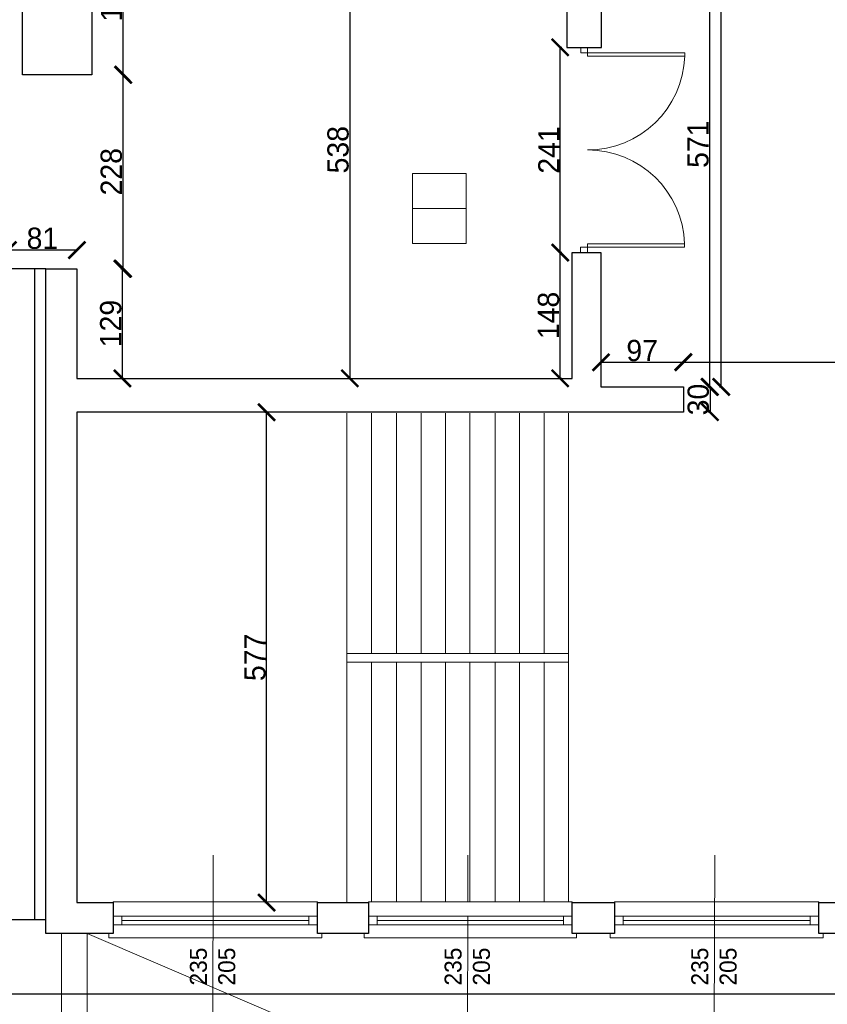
# Model space of a CAD drawing. Header units: centimetres. Extents: x -17621 to 77377, y -18613 to 66.
# Tile 50 of 173: x 9536 to 10487, y -17161 to -16002. Entities that reach past the tile are written whole.
import ezdxf

# ---------------------------------------------------------------- set-up
doc = ezdxf.new("R2010")
doc.units = ezdxf.units.CM
doc.layers.add('0-wymiarowanie rys.CAD', color=5, linetype='Continuous', lineweight=0, true_color=0x0000ff)
for name, color, linetype, lineweight in [('a_drzwi i okna', 2, 'Continuous', 0), ('a_inwentaryzacja', 141, 'Continuous', 0), ('a_wymiarowanie', 211, 'Continuous', 0), ('drzwi', 2, 'Continuous', 0), ('pomieszczenia', 191, 'Continuous', 5)]:
    doc.layers.add(name, color=color, linetype=linetype, lineweight=lineweight)
for name, color, linetype in [('PDF2_A250 SCHODY', 7, 'Continuous'), ('PDF2_A310 STOLARKA ZEWNĘTRZNA', 7, 'Continuous'), ('PDF2_WIDOKOWA', 7, 'Continuous')]:
    doc.layers.add(name, color=color, linetype=linetype)
doc.styles.add('PDF Century Gothic', font='GOTHIC.TTF')
doc.dimstyles.new('ISO-25', dxfattribs={"dimtxt": 25, "dimasz": 20, "dimexe": 0.6, "dimexo": 0.375, "dimtad": 1, "dimdec": 0, "dimtxsty": 'PDF Century Gothic', "dimblk": 'ARCHTICK', "dimcen": 2.5, "dimadec": 1, "dimazin": 0, "dimtfac": 1, "dimtdec": 0, "dimtmove": 0, "dimatfit": 3, "dimldrblk": 'ARCHTICK', "dimfxl": 2, "dimfxlon": 1, "dimarcsym": 0})

# ---------------------------------------------------------------- blocks, each defined once
blk = doc.blocks.new('_ArchTick')
at = {"color": 0, "linetype": 'ByBlock', "const_width": 0.15}
blk.add_lwpolyline([(-0.5, -0.5), (0.5, 0.5)], dxfattribs=at)
blk = doc.blocks.new('*D21')
at = {"layer": 'a_wymiarowanie', "color": 0, "lineweight": -2, "transparency": 16777216}
for p, q in [((10220.4, -16405.5), (10220.4, -16406.1)), ((10220.4, -16405.5), (10317.4, -16405.5)), ((10317.4, -16405.5), (10317.4, -16406.1))]:
    blk.add_line(p, q, dxfattribs=at)
at = {"layer": 'Defpoints', "color": 0, "transparency": 16777216}
for p in [(10220.4, -16405.2), (10317.4, -16405.2), (10317.4, -16405.5)]:
    blk.add_point(p, dxfattribs=at)
at = {"layer": 'a_wymiarowanie', "color": 0, "lineweight": -2, "transparency": 16777216, "xscale": 20, "yscale": 20, "zscale": 20, "rotation": 180}
blk.add_blockref('_ArchTick', (10220.4, -16405.5), dxfattribs=at)
at = {"layer": 'a_wymiarowanie', "color": 0, "lineweight": -2, "transparency": 16777216, "xscale": 20, "yscale": 20, "zscale": 20}
blk.add_blockref('_ArchTick', (10317.4, -16405.5), dxfattribs=at)
at = {"layer": 'a_wymiarowanie', "color": 0, "lineweight": 0, "transparency": 16777216, "insert": (10268.9, -16391.8), "char_height": 25, "attachment_point": 5, "style": 'PDF Century Gothic'}
blk.add_mtext('97', dxfattribs=at)
blk = doc.blocks.new('*D22')
at = {"layer": 'a_wymiarowanie', "color": 0, "lineweight": -2, "transparency": 16777216}
for p, q in [((10317.4, -16405.2), (10317.4, -16404.6)), ((10317.4, -16405.2), (10797.4, -16405.2)), ((10797.4, -16405.2), (10797.4, -16404.6))]:
    blk.add_line(p, q, dxfattribs=at)
at = {"layer": 'Defpoints', "color": 0, "transparency": 16777216}
for p in [(10317.4, -16405.2), (10797.4, -16405.2), (10797.4, -16405.2)]:
    blk.add_point(p, dxfattribs=at)
at = {"layer": 'a_wymiarowanie', "color": 0, "lineweight": -2, "transparency": 16777216, "xscale": 20, "yscale": 20, "zscale": 20, "rotation": 180}
blk.add_blockref('_ArchTick', (10317.4, -16405.2), dxfattribs=at)
at = {"layer": 'a_wymiarowanie', "color": 0, "lineweight": -2, "transparency": 16777216, "xscale": 20, "yscale": 20, "zscale": 20}
blk.add_blockref('_ArchTick', (10797.4, -16405.2), dxfattribs=at)
at = {"layer": 'a_wymiarowanie', "color": 0, "lineweight": 0, "transparency": 16777216, "insert": (10557.4, -16391.5), "char_height": 25, "attachment_point": 5, "style": 'PDF Century Gothic'}
blk.add_mtext('480', dxfattribs=at)
blk = doc.blocks.new('*D557')
at = {"layer": 'a_wymiarowanie', "color": 0, "lineweight": -2, "transparency": 16777216}
for p, q in [((9824.7, -16464.2), (9827.3, -16464.2)), ((9826.7, -17041), (9826.7, -16464.2)), ((9824.7, -17041), (9827.3, -17041))]:
    blk.add_line(p, q, dxfattribs=at)
at = {"layer": 'Defpoints', "color": 0, "transparency": 16777216}
for p in [(9603.4, -16464.2), (9826.7, -16464.2), (9603.4, -17041)]:
    blk.add_point(p, dxfattribs=at)
at = {"layer": 'a_wymiarowanie', "color": 0, "lineweight": -2, "transparency": 16777216, "xscale": 20, "yscale": 20, "zscale": 20}
for p, rotation in [((9826.7, -16464.2), 90), ((9826.7, -17041), 270)]:
    blk.add_blockref('_ArchTick', p, dxfattribs=dict(at, rotation=rotation))
at = {"layer": 'a_wymiarowanie', "color": 0, "lineweight": 0, "transparency": 16777216, "insert": (9813.2, -16752.6), "char_height": 25, "attachment_point": 5, "rotation": 90, "style": 'PDF Century Gothic'}
blk.add_mtext('577', dxfattribs=at)
blk = doc.blocks.new('*D559')
at = {"layer": 'a_wymiarowanie', "color": 0, "lineweight": -2, "transparency": 16777216}
for p, q in [((9922.8, -15886.3), (9925.4, -15886.3)), ((9924.8, -15886.3), (9924.8, -16424.4)), ((9922.8, -16424.4), (9925.4, -16424.4))]:
    blk.add_line(p, q, dxfattribs=at)
at = {"layer": 'Defpoints', "color": 0, "transparency": 16777216}
for p in [(9904.9, -15886.3), (9904.9, -16424.4), (9924.8, -16424.4)]:
    blk.add_point(p, dxfattribs=at)
at = {"layer": 'a_wymiarowanie', "color": 0, "lineweight": -2, "transparency": 16777216, "xscale": 20, "yscale": 20, "zscale": 20}
for p, rotation in [((9924.8, -15886.3), 90), ((9924.8, -16424.4), 270)]:
    blk.add_blockref('_ArchTick', p, dxfattribs=dict(at, rotation=rotation))
at = {"layer": 'a_wymiarowanie', "color": 0, "lineweight": 0, "transparency": 16777216, "insert": (9911, -16155.4), "char_height": 25, "attachment_point": 5, "rotation": 90, "style": 'PDF Century Gothic'}
blk.add_mtext('538', dxfattribs=at)
blk = doc.blocks.new('*D560')
at = {"layer": 'a_wymiarowanie', "color": 0, "lineweight": -2, "transparency": 16777216}
for p, q in [((9657.8, -16067.2), (9658.4, -16067.2)), ((9657.8, -16295.4), (9657.8, -16067.2)), ((9655.8, -16295.4), (9658.4, -16295.4))]:
    blk.add_line(p, q, dxfattribs=at)
at = {"layer": 'Defpoints', "color": 0, "transparency": 16777216}
for p in [(9657.8, -16067.2), (9657.8, -16067.2), (9603.4, -16295.4)]:
    blk.add_point(p, dxfattribs=at)
at = {"layer": 'a_wymiarowanie', "color": 0, "lineweight": -2, "transparency": 16777216, "xscale": 20, "yscale": 20, "zscale": 20}
for p, rotation in [((9657.8, -16067.2), 90), ((9657.8, -16295.4), 270)]:
    blk.add_blockref('_ArchTick', p, dxfattribs=dict(at, rotation=rotation))
at = {"layer": 'a_wymiarowanie', "color": 0, "lineweight": 0, "transparency": 16777216, "insert": (9644.1, -16181.3), "char_height": 25, "attachment_point": 5, "rotation": 90, "style": 'PDF Century Gothic'}
blk.add_mtext('228', dxfattribs=at)
blk = doc.blocks.new('*D149')
at = {"layer": 'a_wymiarowanie', "color": 0, "lineweight": -2, "transparency": 16777216}
for p, q in [((9655.1, -16295.4), (9657.7, -16295.4)), ((9657.1, -16424.4), (9657.1, -16295.4)), ((9655.1, -16424.4), (9657.7, -16424.4))]:
    blk.add_line(p, q, dxfattribs=at)
at = {"layer": 'Defpoints', "color": 0, "transparency": 16777216}
for p in [(9603.4, -16295.4), (9657.1, -16295.4), (9603.4, -16424.4)]:
    blk.add_point(p, dxfattribs=at)
at = {"layer": 'a_wymiarowanie', "color": 0, "lineweight": -2, "transparency": 16777216, "xscale": 20, "yscale": 20, "zscale": 20}
for p, rotation in [((9657.1, -16295.4), 90), ((9657.1, -16424.4), 270)]:
    blk.add_blockref('_ArchTick', p, dxfattribs=dict(at, rotation=rotation))
at = {"layer": 'a_wymiarowanie', "color": 0, "lineweight": 0, "transparency": 16777216, "insert": (9643.4, -16359.9), "char_height": 25, "attachment_point": 5, "rotation": 90, "style": 'PDF Century Gothic'}
blk.add_mtext('129', dxfattribs=at)
blk = doc.blocks.new('*D561')
at = {"layer": 'a_wymiarowanie', "color": 0, "lineweight": -2, "transparency": 16777216}
for p, q in [((10174.4, -16276.4), (10171.8, -16276.4)), ((10172.4, -16424.4), (10172.4, -16276.4)), ((10174.4, -16424.4), (10171.8, -16424.4))]:
    blk.add_line(p, q, dxfattribs=at)
at = {"layer": 'Defpoints', "color": 0, "transparency": 16777216}
for p in [(10172.4, -16276.4), (10186.5, -16276.4), (10186.5, -16424.4)]:
    blk.add_point(p, dxfattribs=at)
at = {"layer": 'a_wymiarowanie', "color": 0, "lineweight": -2, "transparency": 16777216, "xscale": 20, "yscale": 20, "zscale": 20}
for p, rotation in [((10172.4, -16276.4), 90), ((10172.4, -16424.4), 270)]:
    blk.add_blockref('_ArchTick', p, dxfattribs=dict(at, rotation=rotation))
at = {"layer": 'a_wymiarowanie', "color": 0, "lineweight": 0, "transparency": 16777216, "insert": (10158.7, -16350.4), "char_height": 25, "attachment_point": 5, "rotation": 90, "style": 'PDF Century Gothic'}
blk.add_mtext('148', dxfattribs=at)
blk = doc.blocks.new('*D150')
at = {"layer": 'a_wymiarowanie', "color": 0, "lineweight": -2, "transparency": 16777216}
for p, q in [((9656.1, -15886.3), (9658.7, -15886.3)), ((9658.1, -16067.2), (9658.1, -15886.3)), ((9658.1, -16067.2), (9658.7, -16067.2))]:
    blk.add_line(p, q, dxfattribs=at)
at = {"layer": 'Defpoints', "color": 0, "transparency": 16777216}
for p in [(9621.6, -15886.3), (9658.1, -15886.3), (9657.8, -16067.2)]:
    blk.add_point(p, dxfattribs=at)
at = {"layer": 'a_wymiarowanie', "color": 0, "lineweight": -2, "transparency": 16777216, "xscale": 20, "yscale": 20, "zscale": 20}
for p, rotation in [((9658.1, -15886.3), 90), ((9658.1, -16067.2), 270)]:
    blk.add_blockref('_ArchTick', p, dxfattribs=dict(at, rotation=rotation))
at = {"layer": 'a_wymiarowanie', "color": 0, "lineweight": 0, "transparency": 16777216, "insert": (9644.4, -15976.8), "char_height": 25, "attachment_point": 5, "rotation": 90, "style": 'PDF Century Gothic'}
blk.add_mtext('181', dxfattribs=at)
blk = doc.blocks.new('*D562')
at = {"layer": 'a_wymiarowanie', "color": 0, "lineweight": -2, "transparency": 16777216}
for p, q in [((10174.4, -16035), (10171.8, -16035)), ((10172.4, -16276.4), (10172.4, -16035)), ((10174.4, -16276.4), (10171.8, -16276.4))]:
    blk.add_line(p, q, dxfattribs=at)
at = {"layer": 'Defpoints', "color": 0, "transparency": 16777216}
for p in [(10172.4, -16035), (10180.3, -16035), (10186.5, -16276.4)]:
    blk.add_point(p, dxfattribs=at)
at = {"layer": 'a_wymiarowanie', "color": 0, "lineweight": -2, "transparency": 16777216, "xscale": 20, "yscale": 20, "zscale": 20}
for p, rotation in [((10172.4, -16035), 90), ((10172.4, -16276.4), 270)]:
    blk.add_blockref('_ArchTick', p, dxfattribs=dict(at, rotation=rotation))
at = {"layer": 'a_wymiarowanie', "color": 0, "lineweight": 0, "transparency": 16777216, "insert": (10159, -16155.7), "char_height": 25, "attachment_point": 5, "rotation": 90, "style": 'PDF Century Gothic'}
blk.add_mtext('241', dxfattribs=at)
blk = doc.blocks.new('*D151')
at = {"layer": 'a_wymiarowanie', "color": 0, "lineweight": -2, "transparency": 16777216}
for p, q in [((9522.4, -16273.5), (9522.4, -16272.9)), ((9603.4, -16273.5), (9522.4, -16273.5)), ((9603.4, -16273.5), (9603.4, -16272.9))]:
    blk.add_line(p, q, dxfattribs=at)
at = {"layer": 'Defpoints', "color": 0, "transparency": 16777216}
for p in [(9522.4, -16273.5), (9522.4, -16273.5), (9603.4, -16273.5)]:
    blk.add_point(p, dxfattribs=at)
at = {"layer": 'a_wymiarowanie', "color": 0, "lineweight": -2, "transparency": 16777216, "xscale": 20, "yscale": 20, "zscale": 20, "rotation": 180}
blk.add_blockref('_ArchTick', (9522.4, -16273.5), dxfattribs=at)
at = {"layer": 'a_wymiarowanie', "color": 0, "lineweight": -2, "transparency": 16777216, "xscale": 20, "yscale": 20, "zscale": 20}
blk.add_blockref('_ArchTick', (9603.4, -16273.5), dxfattribs=at)
at = {"layer": 'a_wymiarowanie', "color": 0, "lineweight": 0, "transparency": 16777216, "insert": (9562.9, -16259.7), "char_height": 25, "attachment_point": 5, "style": 'PDF Century Gothic'}
blk.add_mtext('81', dxfattribs=at)
blk = doc.blocks.new('*D532')
at = {"layer": 'a_wymiarowanie', "color": 0, "linetype": 'Continuous', "lineweight": -2, "transparency": 16777216}
for p, q in [((10346.8, -16434.4), (10349.4, -16434.4)), ((10348.8, -16434.4), (10348.8, -16464.2)), ((10346.8, -16464.2), (10349.4, -16464.2))]:
    blk.add_line(p, q, dxfattribs=at)
at = {"layer": 'Defpoints', "color": 0, "linetype": 'Continuous', "transparency": 16777216}
for p in [(10317.4, -16434.4), (10317.4, -16464.2), (10348.8, -16464.2)]:
    blk.add_point(p, dxfattribs=at)
at = {"layer": 'a_wymiarowanie', "color": 0, "linetype": 'Continuous', "lineweight": -2, "transparency": 16777216, "xscale": 20, "yscale": 20, "zscale": 20}
for p, rotation in [((10348.8, -16434.4), 90), ((10348.8, -16464.2), 270)]:
    blk.add_blockref('_ArchTick', p, dxfattribs=dict(at, rotation=rotation))
at = {"layer": 'a_wymiarowanie', "color": 0, "linetype": 'Continuous', "lineweight": 0, "transparency": 16777216, "insert": (10335, -16449.3), "char_height": 25, "attachment_point": 5, "rotation": 90, "style": 'PDF Century Gothic'}
blk.add_mtext('30', dxfattribs=at)
blk = doc.blocks.new('*D533')
at = {"layer": 'a_wymiarowanie', "color": 0, "linetype": 'Continuous', "lineweight": -2, "transparency": 16777216}
for p, q in [((10346.1, -15863.3), (10348.7, -15863.3)), ((10348.1, -15863.3), (10348.1, -16434.4)), ((10346.1, -16434.4), (10348.7, -16434.4))]:
    blk.add_line(p, q, dxfattribs=at)
at = {"layer": 'Defpoints', "color": 0, "linetype": 'Continuous', "transparency": 16777216}
for p in [(10282.1, -15863.3), (10282.1, -16434.4), (10348.1, -16434.4)]:
    blk.add_point(p, dxfattribs=at)
at = {"layer": 'a_wymiarowanie', "color": 0, "linetype": 'Continuous', "lineweight": -2, "transparency": 16777216, "xscale": 20, "yscale": 20, "zscale": 20}
for p, rotation in [((10348.1, -15863.3), 90), ((10348.1, -16434.4), 270)]:
    blk.add_blockref('_ArchTick', p, dxfattribs=dict(at, rotation=rotation))
at = {"layer": 'a_wymiarowanie', "color": 0, "linetype": 'Continuous', "lineweight": 0, "transparency": 16777216, "insert": (10334.7, -16148.9), "char_height": 25, "attachment_point": 5, "rotation": 90, "style": 'PDF Century Gothic'}
blk.add_mtext('571', dxfattribs=at)
blk = doc.blocks.new('*D883')
at = {"layer": 'a_wymiarowanie', "color": 0, "linetype": 'Continuous', "lineweight": -2, "transparency": 16777216}
for p, q in [((10360, -13642.1), (10362.6, -13642.1)), ((10362, -16434.4), (10362, -13642.1)), ((10360, -16434.4), (10362.6, -16434.4))]:
    blk.add_line(p, q, dxfattribs=at)
at = {"layer": 'Defpoints', "color": 0, "linetype": 'Continuous', "transparency": 16777216}
for p in [(10221.1, -13642.1), (10362, -13642.1), (10220.4, -16434.4)]:
    blk.add_point(p, dxfattribs=at)
at = {"layer": 'a_wymiarowanie', "color": 0, "linetype": 'Continuous', "lineweight": -2, "transparency": 16777216, "xscale": 20, "yscale": 20, "zscale": 20}
for p, rotation in [((10362, -13642.1), 90), ((10362, -16434.4), 270)]:
    blk.add_blockref('_ArchTick', p, dxfattribs=dict(at, rotation=rotation))
at = {"layer": 'a_wymiarowanie', "color": 0, "linetype": 'Continuous', "lineweight": 0, "transparency": 16777216, "insert": (10348.2, -15038.3), "char_height": 25, "attachment_point": 5, "rotation": 90, "style": 'PDF Century Gothic'}
blk.add_mtext('2971', dxfattribs=at)
blk = doc.blocks.new('*D1053')
at = {"layer": '0-wymiarowanie rys.CAD', "color": 0, "linetype": 'Continuous', "lineweight": -2, "transparency": 16777216}
for p, q in [((6824.3, -17146.4), (6824.3, -17149)), ((6824.3, -17148.4), (15683.7, -17148.4)), ((15683.7, -17146.4), (15683.7, -17149))]:
    blk.add_line(p, q, dxfattribs=at)
at = {"layer": 'Defpoints', "color": 0, "linetype": 'Continuous', "transparency": 16777216}
for p in [(6824.3, -17061.3), (15683.7, -17061.3), (15683.7, -17148.4)]:
    blk.add_point(p, dxfattribs=at)
at = {"layer": '0-wymiarowanie rys.CAD', "color": 0, "linetype": 'Continuous', "lineweight": -2, "transparency": 16777216, "xscale": 20, "yscale": 20, "zscale": 20, "rotation": 180}
blk.add_blockref('_ArchTick', (6824.3, -17148.4), dxfattribs=at)
at = {"layer": '0-wymiarowanie rys.CAD', "color": 0, "linetype": 'Continuous', "lineweight": -2, "transparency": 16777216, "xscale": 20, "yscale": 20, "zscale": 20}
blk.add_blockref('_ArchTick', (15683.7, -17148.4), dxfattribs=at)
at = {"layer": '0-wymiarowanie rys.CAD', "color": 0, "linetype": 'Continuous', "transparency": 16777216, "insert": (11254, -17134.6), "char_height": 25, "attachment_point": 5, "style": 'PDF Century Gothic'}
blk.add_mtext('8859', dxfattribs=at)

msp = doc.modelspace()

# ---------------------------------------------------------------- linework, layer by layer
at = {"layer": 'a_drzwi i okna'}
for p, q in [((9764.1, -16985.3), (9763.6, -17195.4)), ((10063.8, -16985.3), (10063.7, -17040.2)), ((10354.3, -16985.3), (10353.7, -17195.4)), ((10063.7, -17057.1), (10063.3, -17195.4))]:
    msp.add_line(p, q, dxfattribs=at)
at = {"layer": 'a_inwentaryzacja', "lineweight": 25}
for p, q in [((9553.5, -16295.4), (9553.5, -17061.3)), ((9567, -17077.4), (9567, -16295.4)), ((9567, -16295.4), (9603.4, -16295.4)), ((9603.4, -16295.4), (9603.4, -16424.4)), ((9603.4, -16295.4), (9603.4, -16363)), ((9603.4, -16424.4), (10186.5, -16424.4)), ((10317.4, -16464.2), (9603.4, -16464.2)), ((9603.4, -16464.2), (9603.4, -17041)), ((9603.4, -17041), (9646.2, -17041)), ((9646.2, -17041), (9646.2, -17077.4)), ((9567, -17061.3), (9512.9, -17061.3)), ((9646.2, -17077.4), (9567, -17077.4))]:
    msp.add_line(p, q, dxfattribs=at)
for points in [[(10180.3, -16035), (10221.1, -16035), (10221.1, -15863.3), (10180.4, -15863.3)], [(9539.5, -15905.6), (9621.2, -15905.6), (9621.2, -16067.2), (9539.5, -16067.2)], [(9946.8, -17077.4), (9886.7, -17077.4), (9886.7, -17041), (9946.8, -17041)], [(10186.4, -17077.4), (10186.4, -17041), (10236.3, -17041), (10236.3, -17077.4)], [(10476.8, -17077.4), (10476.8, -17041), (10536.9, -17041), (10536.9, -17077.4)]]:
    msp.add_lwpolyline(points, close=True, dxfattribs=at)
for points in [[(10186.5, -16424.4), (10186.5, -16276.4), (10220.4, -16276.4), (10220.4, -16434.4), (10317.4, -16434.4), (10317.4, -16464.2)], [(9567, -16295.4), (9521.7, -16295.4), (9521.7, -16469.4), (9512.9, -16469.4)]]:
    msp.add_lwpolyline(points, dxfattribs=at)
at = {"layer": 'drzwi'}
for points in [[(10204.7, -16041.4), (10204.7, -16035), (10196.7, -16035), (10196.7, -16041.4), (10204.7, -16041.4), (10204.7, -16045.2), (10319, -16045.4), (10319.1, -16041.6), (10204.7, -16041.4)], [(10204.5, -16270.1), (10204.5, -16276.5), (10196.4, -16276.5), (10196.4, -16270.1), (10204.5, -16270.1), (10204.5, -16266.3), (10318.8, -16266.3), (10318.8, -16270.1), (10204.5, -16270.1)]]:
    msp.add_lwpolyline(points, dxfattribs=at)
for centre, start, end in [((10204.9, -16041.5), 269.7824, 358.0517), ((10204.7, -16269.9), 1.8363, 90.1055)]:
    msp.add_arc(centre, 114.2, start, end, dxfattribs=at)
at = {"layer": 'PDF2_A250 SCHODY', "lineweight": 5}
for points in [[(9921.4, -17041), (9921.4, -16465.3)], [(9950.2, -16748.1), (9950.2, -16465.3)], [(9979.8, -16748.1), (9979.8, -16465.3)], [(10008.6, -16748.1), (10008.6, -16465.3)], [(10037.4, -16748.1), (10037.4, -16465.3)], [(10066.1, -16748.1), (10066.1, -16465.3)], [(10095.8, -16748.1), (10095.8, -16465.3)], [(10124.6, -16748.1), (10124.6, -16465.3)], [(10153.4, -16748.1), (10153.4, -16465.3)], [(10182.1, -17040.2), (10182.1, -16465.3)], [(9950.2, -17040.2), (9950.2, -16758.2)], [(9979.8, -17040.2), (9979.8, -16758.2)], [(10008.6, -17040.2), (10008.6, -16758.2)], [(10037.4, -17040.2), (10037.4, -16758.2)], [(10066.1, -17040.2), (10066.1, -16758.2)], [(10095.8, -17040.2), (10095.8, -16758.2)], [(10124.6, -17040.2), (10124.6, -16758.2)], [(10153.4, -17040.2), (10153.4, -16758.2)]]:
    msp.add_lwpolyline(points, dxfattribs=at)
msp.add_lwpolyline([(10182.1, -16758.2), (9921.4, -16758.2), (9921.4, -16748.1), (10182.1, -16748.1)], close=True, dxfattribs=at)
at = {"layer": 'PDF2_A310 STOLARKA ZEWNĘTRZNA', "lineweight": 5}
for points in [[(9646.2, -17040.2), (9646.2, -17077.4), (9641.1, -17077.4), (9641.1, -17082.5), (9886.7, -17082.5), (9891.7, -17082.5), (9891.7, -17077.4), (9886.7, -17077.4), (9886.7, -17040.2)], [(9946.8, -17040.2), (9946.8, -17077.4), (9941.7, -17077.4), (9941.7, -17082.5), (10186.4, -17082.5), (10191.5, -17082.5), (10191.5, -17077.4), (10186.4, -17077.4), (10186.4, -17040.2)], [(10236.3, -17040.2), (10236.3, -17077.4), (10231.2, -17077.4), (10231.2, -17082.5), (10476.8, -17082.5), (10481.9, -17082.5), (10481.9, -17077.4), (10476.8, -17077.4), (10476.8, -17040.2)], [(9646.2, -17057.1), (9656.4, -17057.1), (9876.5, -17057.1), (9886.7, -17057.1), (9886.7, -17067.3), (9876.5, -17067.3), (9656.4, -17067.3), (9646.2, -17067.3)], [(9946.8, -17057.1), (9956.9, -17057.1), (10176.2, -17057.1), (10186.4, -17057.1), (10186.4, -17067.3), (10176.2, -17067.3), (9956.9, -17067.3), (9946.8, -17067.3)], [(10236.3, -17057.1), (10246.5, -17057.1), (10466.6, -17057.1), (10476.8, -17057.1), (10476.8, -17067.3), (10466.6, -17067.3), (10246.5, -17067.3), (10236.3, -17067.3)]]:
    msp.add_lwpolyline(points, close=True, dxfattribs=at)
for points in [[(9656.4, -17067.3), (9656.4, -17057.1)], [(9656.4, -17062.2), (9876.5, -17062.2)], [(9876.5, -17067.3), (9876.5, -17057.1)], [(9956.9, -17067.3), (9956.9, -17057.1)], [(9956.9, -17062.2), (10176.2, -17062.2)], [(10176.2, -17067.3), (10176.2, -17057.1)], [(10246.5, -17067.3), (10246.5, -17057.1)], [(10246.5, -17062.2), (10466.6, -17062.2)], [(10466.6, -17067.3), (10466.6, -17057.1)]]:
    msp.add_lwpolyline(points, dxfattribs=at)
at = {"layer": 'PDF2_WIDOKOWA', "lineweight": 5}
msp.add_lwpolyline([(9585.2, -17077.4), (9585.2, -17359.4), (10837.5, -17359.4), (10837.5, -17077.4)], dxfattribs=at)
msp.add_lwpolyline([(10807.8, -17077.4), (10203.3, -17329.7), (9615.7, -17077.4), (9615.7, -17329.7), (10807.8, -17329.7)], close=True, dxfattribs=at)
at = {"layer": 'pomieszczenia'}
msp.add_line((9998.6, -16224.4), (10061.7, -16224.4), dxfattribs=at)
msp.add_lwpolyline([(9998.6, -16183.2), (10061.7, -16183.2), (10061.7, -16265.6), (9998.6, -16265.6)], close=True, dxfattribs=at)

# ---------------------------------------------------------------- texts
at = {"layer": 'a_drzwi i okna', "char_height": 20, "attachment_point": 1, "rotation": 90, "style": 'PDF Century Gothic'}
for insert in [(9736.5, -17138.7), (10036.3, -17138.7), (10326.7, -17138.7)]:
    msp.add_mtext_dynamic_manual_height_columns('235\\P205', width=179.816, gutter_width=12.5, heights=[162.8], dxfattribs=dict(at, insert=insert))

# ---------------------------------------------------------------- dimensions: what is measured, and where the dimension line sits
at = {"layer": '0-wymiarowanie rys.CAD', "linetype": 'Continuous'}
dim = msp.add_linear_dim(base=(15683.7, -17148.4), p1=(6824.3, -17061.3), p2=(15683.7, -17061.3), dimstyle='ISO-25', dxfattribs=at)
dim.commit()
dim.dimension.update_dxf_attribs({"geometry": '*D1053', "text_midpoint": (11254, -17134.6)})
at = {"layer": 'a_wymiarowanie', "linetype": 'Continuous', "lineweight": 0}
dim = msp.add_linear_dim(base=(10362, -13642.1), p1=(10220.4, -16434.4), p2=(10221.1, -13642.1), angle=90, text='2971', dimstyle='ISO-25', dxfattribs=at)
dim.commit()
dim.dimension.update_dxf_attribs({"geometry": '*D883', "text_midpoint": (10348.2, -15038.3)})
dim = msp.add_linear_dim(base=(10348.1, -16434.4), p1=(10282.1, -15863.3), p2=(10282.1, -16434.4), angle=90, dimstyle='ISO-25', dxfattribs=at)
dim.commit()
dim.dimension.update_dxf_attribs({"geometry": '*D533', "text_midpoint": (10334.7, -16148.9)})
at = {"layer": 'a_wymiarowanie', "lineweight": 0}
for base, p1, p2, picture, middle in [((9658.1, -15886.3), (9657.8, -16067.2), (9621.6, -15886.3), '*D150', (9644.4, -15976.8)), ((10172.4, -16276.4), (10186.5, -16424.4), (10186.5, -16276.4), '*D561', (10158.7, -16350.4)), ((9657.1, -16295.4), (9603.4, -16424.4), (9603.4, -16295.4), '*D149', (9643.4, -16359.9)), ((9826.7, -16464.2), (9603.4, -17041), (9603.4, -16464.2), '*D557', (9813.2, -16752.6))]:
    dim = msp.add_linear_dim(base=base, p1=p1, p2=p2, angle=90, dimstyle='ISO-25', dxfattribs=at)
    dim.commit()
    dim.dimension.update_dxf_attribs({"geometry": picture, "text_midpoint": middle})
dim = msp.add_linear_dim(base=(9924.8, -16424.4), p1=(9904.9, -15886.3), p2=(9904.9, -16424.4), angle=90, text='538', dimstyle='ISO-25', dxfattribs=at)
dim.commit()
dim.dimension.update_dxf_attribs({"geometry": '*D559', "text_midpoint": (9911, -16155.4)})
for base, p1, p2, picture, middle in [((10172.4, -16035), (10186.5, -16276.4), (10180.3, -16035), '*D562', (10159, -16155.7)), ((9657.8, -16067.2), (9603.4, -16295.4), (9657.8, -16067.2), '*D560', (9644.1, -16181.3))]:
    dim = msp.add_linear_dim(base=base, p1=p1, p2=p2, angle=90, dimstyle='ISO-25', override={"dimtmove": 1}, dxfattribs=at)
    dim.commit()
    dim.dimension.update_dxf_attribs({"geometry": picture, "text_midpoint": middle})
for base, p1, p2, picture, middle in [((9522.4, -16273.5), (9603.4, -16273.5), (9522.4, -16273.5), '*D151', (9562.9, -16259.7)), ((10317.4, -16405.5), (10220.4, -16405.2), (10317.4, -16405.2), '*D21', (10268.9, -16391.8)), ((10797.4, -16405.2), (10317.4, -16405.2), (10797.4, -16405.2), '*D22', (10557.4, -16391.5))]:
    dim = msp.add_linear_dim(base=base, p1=p1, p2=p2, dimstyle='ISO-25', dxfattribs=at)
    dim.commit()
    dim.dimension.update_dxf_attribs({"geometry": picture, "text_midpoint": middle})
at = {"layer": 'a_wymiarowanie', "linetype": 'Continuous', "lineweight": 0}
dim = msp.add_linear_dim(base=(10348.8, -16464.2), p1=(10317.4, -16434.4), p2=(10317.4, -16464.2), angle=90, dimstyle='ISO-25', dxfattribs=at)
dim.commit()
dim.dimension.update_dxf_attribs({"geometry": '*D532', "text_midpoint": (10348.8, -16449.3), "dimtype": 160})

doc.saveas('drawing.dxf')
